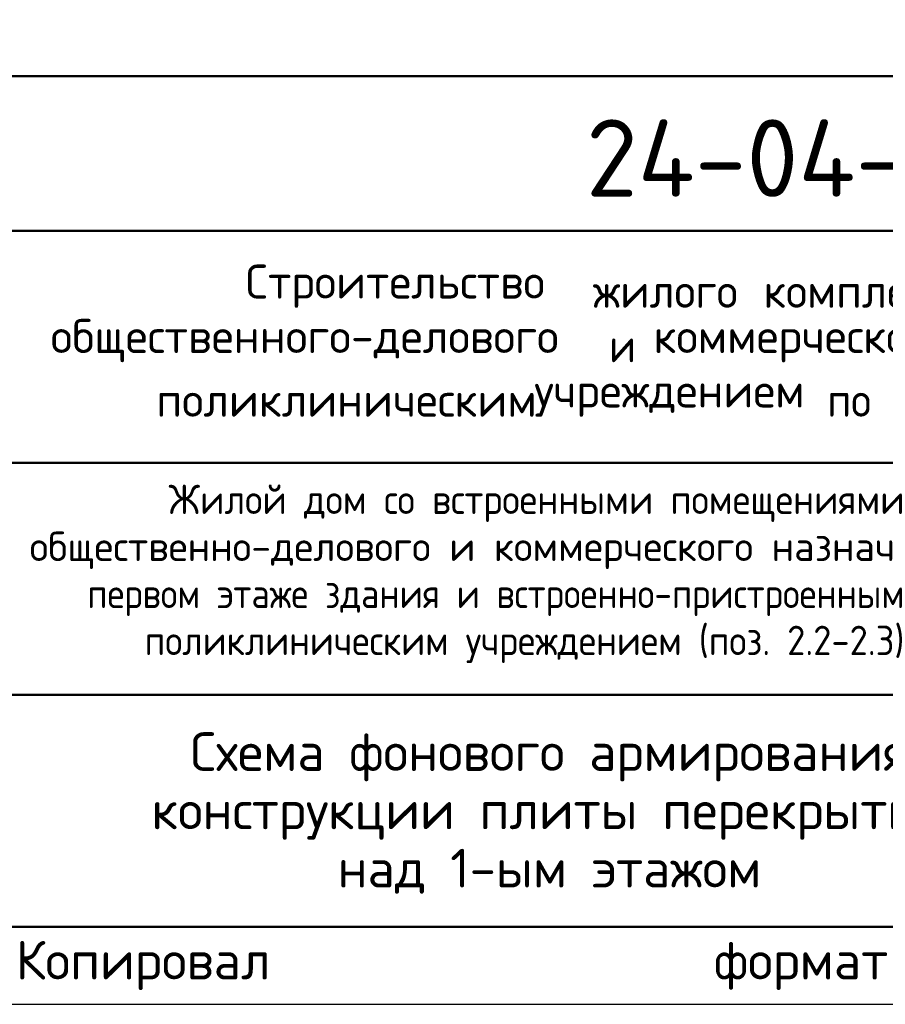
# Model space of a CAD drawing. Header units: millimetres. Extents: x 0 to 50400, y 0 to 39903.
# Tile 6 of 17: x 35493 to 42203, y 0 to 7637. Entities that reach past the tile are written whole.
import ezdxf

# ---------------------------------------------------------------- set-up
doc = ezdxf.new("R2010")
doc.units = ezdxf.units.MM
doc.layers.add('Standard', color=7, linetype='Continuous', lineweight=25)
doc.styles.add('ISOCPEUR', font='txt')

msp = doc.modelspace()

# ---------------------------------------------------------------- linework, layer by layer
at = {"layer": 'Standard', "color": 7, "linetype": 'Continuous', "lineweight": 50, "transparency": 33554687}
for p, q in [((27600, 7200), (49800, 7200)), ((35400, 6000), (49800, 6000)), ((35400, 4200), (49800, 4200)), ((35400, 2400), (49800, 2400))]:
    msp.add_line(p, q, dxfattribs=at)
at = {"layer": 'Standard', "color": 7, "linetype": 'Continuous', "lineweight": 25, "transparency": 33554687}
msp.add_line((27600, 600), (49800, 600), dxfattribs=at)
msp.add_line((27600, 600), (49800, 600), dxfattribs=at)
msp.add_line((27600, 600), (49800, 600), dxfattribs=at)
msp.add_lwpolyline([(0, 0), (50400, 0), (50400, 35640), (0, 35640), (0, 0)], close=True, dxfattribs=at)
at = {"layer": 'Standard', "color": 7, "linetype": 'Continuous', "lineweight": 50, "transparency": 33554687}
msp.add_lwpolyline([(2400, 35040), (49800, 35040), (49800, 600), (2400, 600), (2400, 35040)], close=True, dxfattribs=at)

# ---------------------------------------------------------------- texts
at = {"layer": 'Standard', "color": 7, "linetype": 'Continuous', "lineweight": 50, "transparency": 33554687, "insert": (39882.1, 6261.8), "char_height": 600, "width": 6049.905, "attachment_point": 7, "style": 'ISOCPEUR'}
msp.add_mtext('\\W0.98;24-04-КЖ.2-5.2', dxfattribs=at)
at = {"layer": 'Standard', "color": 7, "linetype": 'Continuous', "lineweight": 25, "transparency": 33554687, "char_height": 264, "attachment_point": 7, "style": 'ISOCPEUR'}
for s, insert, width in [('\\W0.98;Строительство ', (37244.6, 5402), 2820.834), ('\\W0.96;жилого ', (39937.4, 5402), 1446.12), ('\\W0.97;комплекса ', (41257.4, 5402), 1975.295), ('\\W0.99;общественного-делового ', (35733.3, 4979.6), 4457.19), ('\\W0.87;и ', (40062.9, 4979.6), 457.48), ('\\W0.98;коммерческого ', (40406.1, 4979.6), 2714.914), ('\\W0.98;поликлиническим ', (36551.7, 4557.2), 3058.058), ('\\W0.98;учреждением ', (39482.1, 4557.2), 2397.896), ('\\W0.91;по ', (41752.5, 4557.2), 647.689)]:
    msp.add_mtext(s, dxfattribs=dict(at, insert=insert, width=width))
at = {"layer": 'Standard', "color": 7, "linetype": 'Continuous', "lineweight": 18, "transparency": 33554687, "char_height": 228, "attachment_point": 7, "style": 'ISOCPEUR'}
for s, insert, width in [('\\W0.99;Жилой дом со встроенными помещениями', (36647.4, 3740.8), 6015.254), ('\\W0.99;общественно-делового и коммерческого назначения на', (35570.1, 3376), 8168.165), ('\\W0.99;первом этаже здания и встроенно-пристроенным', (36014.7, 3011.2), 7279.773), ('\\W0.99;поликлиническим учреждением (поз. 2.2-2.3)', (36459.3, 2646.4), 6390.302)]:
    msp.add_mtext(s, dxfattribs=dict(at, insert=insert, width=width))
at = {"layer": 'Standard', "color": 7, "linetype": 'Continuous', "lineweight": 25, "transparency": 33554687, "insert": (39600, 2110), "char_height": 300, "width": 6170.25, "attachment_point": 2, "line_spacing_factor": 0.903614}
msp.add_mtext('\\A1;{\\fISOCPEUR|i0|b0;\\H300.000000;\\W1.000000;\\C7;Схема фонового армирования}\\P{\\fISOCPEUR|i0|b0;\\H300.000000;\\W1.000000;\\C7;конструкции плиты перекрытия}\\P{\\fISOCPEUR|i0|b0;\\H300.000000;\\W1.000000;\\C7;над 1-ым этажом}\\P', dxfattribs=at)
at = {"layer": 'Standard', "color": 8, "linetype": 'Continuous', "lineweight": 13, "transparency": 33554687, "insert": (49800, 297.3), "char_height": 300, "width": 14099.358, "attachment_point": 6, "style": 'ISOCPEUR'}
msp.add_mtext('\\A1;{\\fISOCPEUR|i0|b0;\\H300.000000;\\W1.000000;\\C8;Копировал                  формат - А3                      Allplan 2024}\\P', dxfattribs=at)

doc.saveas('drawing.dxf')
